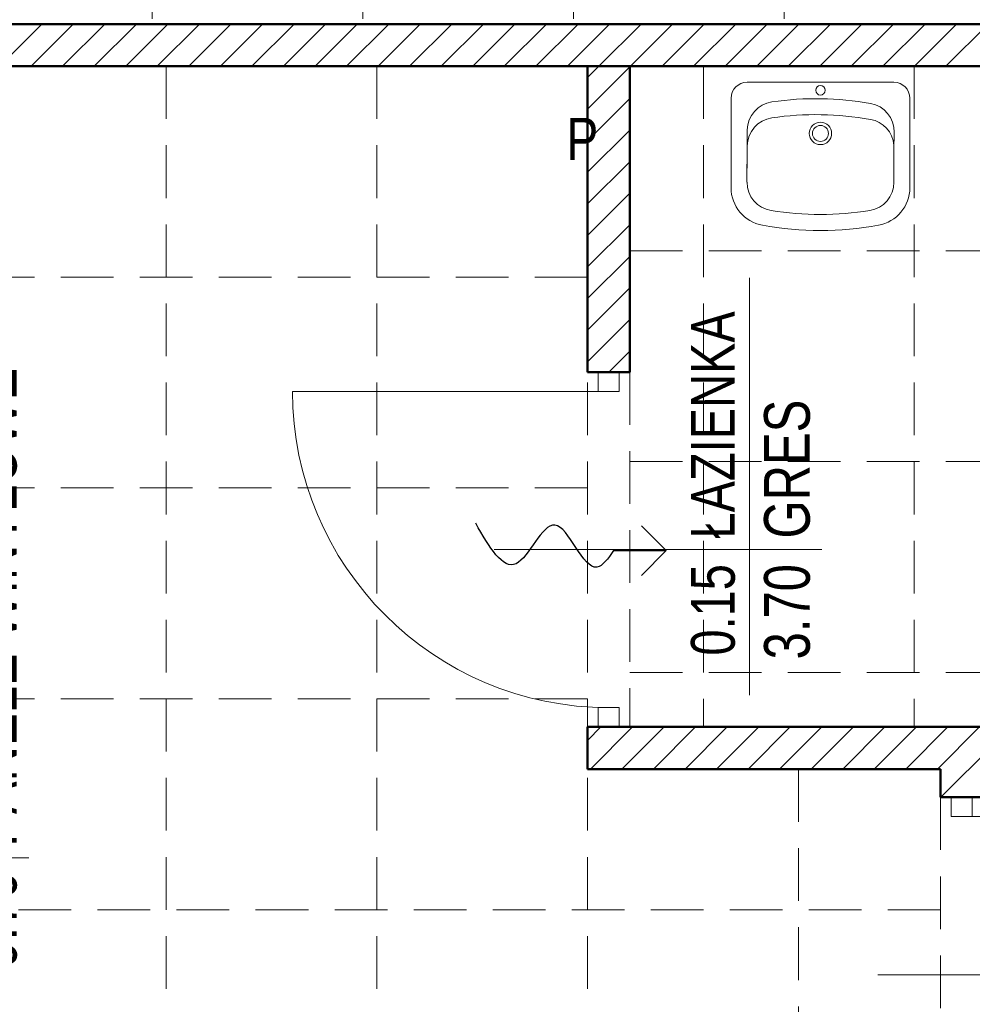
# Model space of a CAD drawing. Header units: millimetres. Extents: x -23540 to 53212, y -37964 to 41185.
# Tile 172 of 203: x 16251 to 16522, y -31753 to -31473. Entities that reach past the tile are written whole.
import ezdxf
from ezdxf.enums import TextEntityAlignment as Align

# ---------------------------------------------------------------- set-up
doc = ezdxf.new("R2010")
doc.units = ezdxf.units.MM
doc.linetypes.add('DASHEDX2', pattern=[1.5, 1, -0.5])
doc.layers.get('0').update_dxf_attribs({"lineweight": 18})
for name, color, linetype, lineweight in [('BA_met', 7, 'Continuous', 18), ('Cienka', 7, 'Continuous', 18), ('mm_went_opis', 7, 'Continuous', 15), ('mm_Wentylacja', 5, 'Continuous', 50), ('PG_PRZERYWANE_ŚREDNIE', 1, 'DASHEDX2', 18), ('PG_WIDOKOWE_CIENKIE', 1, 'Continuous', 18), ('WYPOSAŻENIE GARAŻU', 253, 'Continuous', 5)]:
    doc.layers.add(name, color=color, linetype=linetype, lineweight=lineweight)
doc.styles.add('ROMANS', font='bikromsw.shx', dxfattribs={"width": 0.8})
doc.styles.get("Standard").update_dxf_attribs({"font": 'arial.ttf'})

# ---------------------------------------------------------------- blocks, each defined once
blk = doc.blocks.new('dr1h901')
at = {"color": 0}
blk.add_line((-0.5, 0), (-0.5, 1), dxfattribs=at)
blk.add_line((0, 0.3622), (0, -0.2655))
blk.add_arc((-0.5, 0), 1, 0, 90, dxfattribs=at)
blk = doc.blocks.new('jamb')
blk.add_lwpolyline([(-0.5, -0.5), (-0.5, 0.5), (0.5, 0.5), (0.5, -0.5)], close=True)
blk = doc.blocks.new('bikmet')
blk.add_line((0, 1.65), (0, -1.65))
at = {"style": 'ROMANS', "width": 0.8}
blk.add_attdef('NRPOM', text='', height=1, dxfattribs=at).set_placement((-0.333, 0.333), align=Align.RIGHT)
blk.add_attdef('NWAPOM', (0.25, 0.333), '', height=1, dxfattribs=at)
blk.add_attdef('RAREA', text='', height=1.042, dxfattribs=at).set_placement((-0.333, -0.333), align=Align.TOP_RIGHT)
blk.add_attdef('PODLOGA', text='', height=1.042, dxfattribs=at).set_placement((0.25, -0.333), align=Align.TOP_LEFT)
blk = doc.blocks.new('podciecie')
at = {"layer": 'mm_Wentylacja', "color": 142, "lineweight": 30}
for p, q in [((23288, -37575.5), (23288, -37590.5)), ((23288, -37590.5), (23280.93, -37583.43)), ((23288, -37590.5), (23295.07, -37583.43))]:
    blk.add_line(p, q, dxfattribs=at)
blk.add_spline([(23288, -37575.5), (23283.25, -37570.75), (23295.25, -37558.75), (23284.25, -37547.75), (23295.75, -37536.25)], degree=3, dxfattribs=at)

msp = doc.modelspace()

# ---------------------------------------------------------------- linework, layer by layer
at = {"color": 251, "true_color": 0x636466}
for p, q in [((16156.86, -31473.96), (16686.36, -31473.96)), ((16686.36, -31485.96), (16156.86, -31485.96))]:
    msp.add_line(p, q, dxfattribs=at)
at = {"layer": 'BA_met', "color": 251, "true_color": 0x636466}
msp.add_line((16458.43, -31664.88), (16458.43, -31546.15), dxfattribs=at)
at = {"layer": 'Cienka', "color": 251, "true_color": 0x636466}
msp.add_line((16424.36, -31485.96), (16524.36, -31485.96), dxfattribs=at)
at = {"layer": 'PG_PRZERYWANE_ŚREDNIE', "color": 251, "lineweight": 15, "ltscale": 15, "true_color": 0x636466}
for p, q in [((16288.36, -30512.46), (16288.36, -31473.96)), ((16348.36, -30512.46), (16348.36, -31473.96)), ((16408.36, -30512.46), (16408.36, -31473.96)), ((16468.36, -30512.46), (16468.36, -31473.96)), ((16686.36, -31473.96), (16156.86, -31473.96)), ((16292.36, -31485.96), (16292.36, -31802.96)), ((16352.36, -31485.96), (16352.36, -31802.96)), ((16412.36, -31485.96), (16412.36, -31802.96)), ((16445.36, -31485.96), (16445.36, -31673.96)), ((16505.36, -31485.96), (16505.36, -31673.96)), ((16424.36, -31538.46), (16625.36, -31538.46)), ((16412.36, -31545.96), (16139.86, -31545.96)), ((16424.36, -31572.96), (16424.36, -31673.96)), ((16424.36, -31598.46), (16625.36, -31598.46)), ((16412.36, -31605.96), (16139.86, -31605.96)), ((16424.36, -31658.46), (16625.36, -31658.46)), ((16412.36, -31665.96), (16139.86, -31665.96)), ((16472.36, -31685.96), (16472.36, -31802.96)), ((16512.86, -31693.96), (16512.86, -31794.96)), ((16512.86, -31725.96), (16139.86, -31725.96))]:
    msp.add_line(p, q, dxfattribs=at)
at = {"layer": 'PG_WIDOKOWE_CIENKIE', "color": 251, "lineweight": 50, "true_color": 0x636466}
for p, q in [((16156.86, -31473.96), (16686.36, -31473.96)), ((16156.86, -31485.96), (16686.36, -31485.96)), ((16412.36, -31572.96), (16412.36, -31485.96)), ((16424.36, -31572.96), (16424.36, -31485.96)), ((16424.36, -31572.96), (16412.36, -31572.96)), ((16412.36, -31685.96), (16412.36, -31673.96)), ((16424.36, -31673.96), (16412.36, -31673.96)), ((16424.36, -31673.96), (16737.36, -31673.96)), ((16412.36, -31685.96), (16512.86, -31685.96)), ((16512.86, -31693.96), (16512.86, -31685.96)), ((16512.86, -31693.96), (16524.86, -31693.96))]:
    msp.add_line(p, q, dxfattribs=at)
at = {"layer": 'PG_WIDOKOWE_CIENKIE', "color": 251, "linetype": 'Continuous', "lineweight": 18, "true_color": 0x636466}
for p, q in [((16244.96, -31485.96), (16256.96, -31473.96)), ((16253.94, -31485.96), (16265.94, -31473.96)), ((16262.92, -31485.96), (16274.92, -31473.96)), ((16271.9, -31485.96), (16283.9, -31473.96)), ((16280.88, -31485.96), (16292.88, -31473.96)), ((16289.86, -31485.96), (16301.86, -31473.96)), ((16298.84, -31485.96), (16310.84, -31473.96)), ((16307.82, -31485.96), (16319.82, -31473.96)), ((16316.8, -31485.96), (16328.8, -31473.96)), ((16325.78, -31485.96), (16337.78, -31473.96)), ((16334.76, -31485.96), (16346.76, -31473.96)), ((16343.74, -31485.96), (16355.74, -31473.96)), ((16352.72, -31485.96), (16364.72, -31473.96)), ((16361.7, -31485.96), (16373.7, -31473.96)), ((16370.68, -31485.96), (16382.68, -31473.96)), ((16379.67, -31485.96), (16391.67, -31473.96)), ((16388.65, -31485.96), (16400.65, -31473.96)), ((16397.63, -31485.96), (16409.63, -31473.96)), ((16406.61, -31485.96), (16418.61, -31473.96)), ((16415.59, -31485.96), (16427.59, -31473.96)), ((16424.57, -31485.96), (16436.57, -31473.96)), ((16433.55, -31485.96), (16445.55, -31473.96)), ((16442.53, -31485.96), (16454.53, -31473.96)), ((16451.51, -31485.96), (16463.51, -31473.96)), ((16460.49, -31485.96), (16472.49, -31473.96)), ((16469.47, -31485.96), (16481.47, -31473.96)), ((16478.45, -31485.96), (16490.45, -31473.96)), ((16487.43, -31485.96), (16499.43, -31473.96)), ((16496.41, -31485.96), (16508.41, -31473.96)), ((16505.39, -31485.96), (16517.39, -31473.96)), ((16514.37, -31485.96), (16526.37, -31473.96)), ((16412.36, -31489.19), (16415.59, -31485.96)), ((16412.36, -31498.17), (16424.36, -31486.17)), ((16412.36, -31507.16), (16424.36, -31495.16)), ((16412.36, -31516.14), (16424.36, -31504.14)), ((16412.36, -31525.12), (16424.36, -31513.12)), ((16412.36, -31534.1), (16424.36, -31522.1)), ((16412.36, -31543.08), (16424.36, -31531.08)), ((16412.36, -31552.06), (16424.36, -31540.06)), ((16412.36, -31561.04), (16424.36, -31549.04)), ((16412.36, -31570.02), (16424.36, -31558.02)), ((16418.39, -31572.96), (16424.36, -31567)), ((16412.36, -31677.78), (16416.17, -31673.96)), ((16413.15, -31685.96), (16425.15, -31673.96)), ((16422.13, -31685.96), (16434.13, -31673.96)), ((16431.11, -31685.96), (16443.11, -31673.96)), ((16440.09, -31685.96), (16452.09, -31673.96)), ((16449.07, -31685.96), (16461.07, -31673.96)), ((16458.05, -31685.96), (16470.05, -31673.96)), ((16467.03, -31685.96), (16479.03, -31673.96)), ((16476.01, -31685.96), (16488.01, -31673.96)), ((16484.99, -31685.96), (16496.99, -31673.96)), ((16493.97, -31685.96), (16505.97, -31673.96)), ((16502.95, -31685.96), (16514.95, -31673.96)), ((16511.93, -31685.96), (16523.93, -31673.96)), ((16512.91, -31693.96), (16532.91, -31673.96))]:
    msp.add_line(p, q, dxfattribs=at)
at = {"layer": 'PG_WIDOKOWE_CIENKIE', "color": 251, "lineweight": 18, "true_color": 0x636466}
for p, q in [((16499.55, -31490.52), (16457.74, -31490.52)), ((16453.19, -31520.49), (16453.19, -31495.07)), ((16504.1, -31520.49), (16504.1, -31495.07)), ((16457.82, -31504.08), (16457.74, -31509.43)), ((16499.63, -31504.72), (16499.55, -31510.06)), ((16457.8, -31508.61), (16457.64, -31518.96)), ((16457.85, -31507.79), (16457.77, -31507.79)), ((16499.58, -31507.79), (16499.5, -31507.79)), ((16457.78, -31509.61), (16457.74, -31509.61)), ((16499.55, -31518.96), (16499.55, -31509.61)), ((16457.74, -31513.06), (16457.68, -31513.06)), ((16457.74, -31514.14), (16457.72, -31514.14)), ((16457.74, -31514.96), (16457.74, -31512.32)), ((16457.74, -31512.32), (16457.74, -31512.32)), ((16457.74, -31512.34), (16457.74, -31512.34))]:
    msp.add_line(p, q, dxfattribs=at)
for centre, radius in [((16478.65, -31492.8), 1.36), ((16478.65, -31505.07), 3.18), ((16478.65, -31505.07), 2.27)]:
    msp.add_circle(centre, radius, dxfattribs=at)
for centre, radius, start, end in [((16457.74, -31495.07), 4.55, 90, 180), ((16499.55, -31495.07), 4.55, 0, 90), ((16477.52, -31583.36), 88.17, 79.9711, 98.2794), ((16466, -31504.21), 8.18, 98.2794, 179.1253), ((16491.45, -31504.6), 8.18, 359.1253, 79.9711), ((16465.98, -31508.74), 8.18, 98.2794, 179.1253), ((16477.5, -31587.9), 88.17, 79.9711, 98.2794), ((16491.43, -31509.13), 8.18, 5.2076, 79.9711), ((16464.1, -31520.49), 10.91, 180, 259.7597), ((16465.92, -31518.96), 8.18, 180, 260.8459), ((16491.37, -31518.96), 8.18, 279.1541, 0), ((16493.19, -31520.49), 10.91, 280.2403, 0), ((16478.65, -31439.98), 88.17, 260.8459, 279.1541), ((16478.65, -31439.98), 92.72, 259.7597, 280.2403)]:
    msp.add_arc(centre, radius, start, end, dxfattribs=at)

# ---------------------------------------------------------------- block references
at = {"layer": 'BA_met', "color": 251, "true_color": 0x636466, "xscale": 12.5, "yscale": 12.5, "zscale": 12.5, "rotation": 90}
for p, values in [((16232.63, -31711.16), {'NRPOM': '0.14', 'NWAPOM': 'ZAPLECZE WYPOCZYNKOWE', 'RAREA': '9.76', 'PODLOGA': 'PANELE WINYLOWE'}), ((16458.43, -31623.46), {'NRPOM': '0.15', 'NWAPOM': 'ŁAZIENKA', 'RAREA': '3.70', 'PODLOGA': 'GRES'})]:
    msp.add_blockref('bikmet', p, dxfattribs=at).add_auto_attribs(values)
at = {"layer": 'mm_Wentylacja', "color": 2, "lineweight": 30, "rotation": 89.99999999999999}
msp.add_blockref('podciecie', (-21155.73, -54911.76), dxfattribs=at)
at = {"layer": 'WYPOSAŻENIE GARAŻU', "color": 251, "true_color": 0x636466}
for name, p, xscale, yscale, zscale, rotation in [('jamb', (16418.36, -31575.71), 5.5, 5.999999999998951, 5.5, 270), ('dr1h901', (16418.36, -31623.46), -90, 90, -90, 90), ('jamb', (16418.36, -31671.21), 5.5, 5.999999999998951, 5.5, 270), ('jamb', (16518.86, -31696.71), -5.5, 5.999999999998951, 5.5, 90), ('dr1h901', (16518.86, -31744.46), 90, 90, -90, 270)]:
    msp.add_blockref(name, p, dxfattribs=dict(at, xscale=xscale, yscale=yscale, zscale=zscale, rotation=rotation))

# ---------------------------------------------------------------- texts
at = {"layer": 'mm_went_opis', "color": 4, "insert": (16410.85, -31500.64), "char_height": 12, "width": 196.6572, "attachment_point": 2}
msp.add_mtext('{\\fArial Narrow|b0|i0|c238|p34;P}', dxfattribs=at)

doc.saveas('drawing.dxf')
